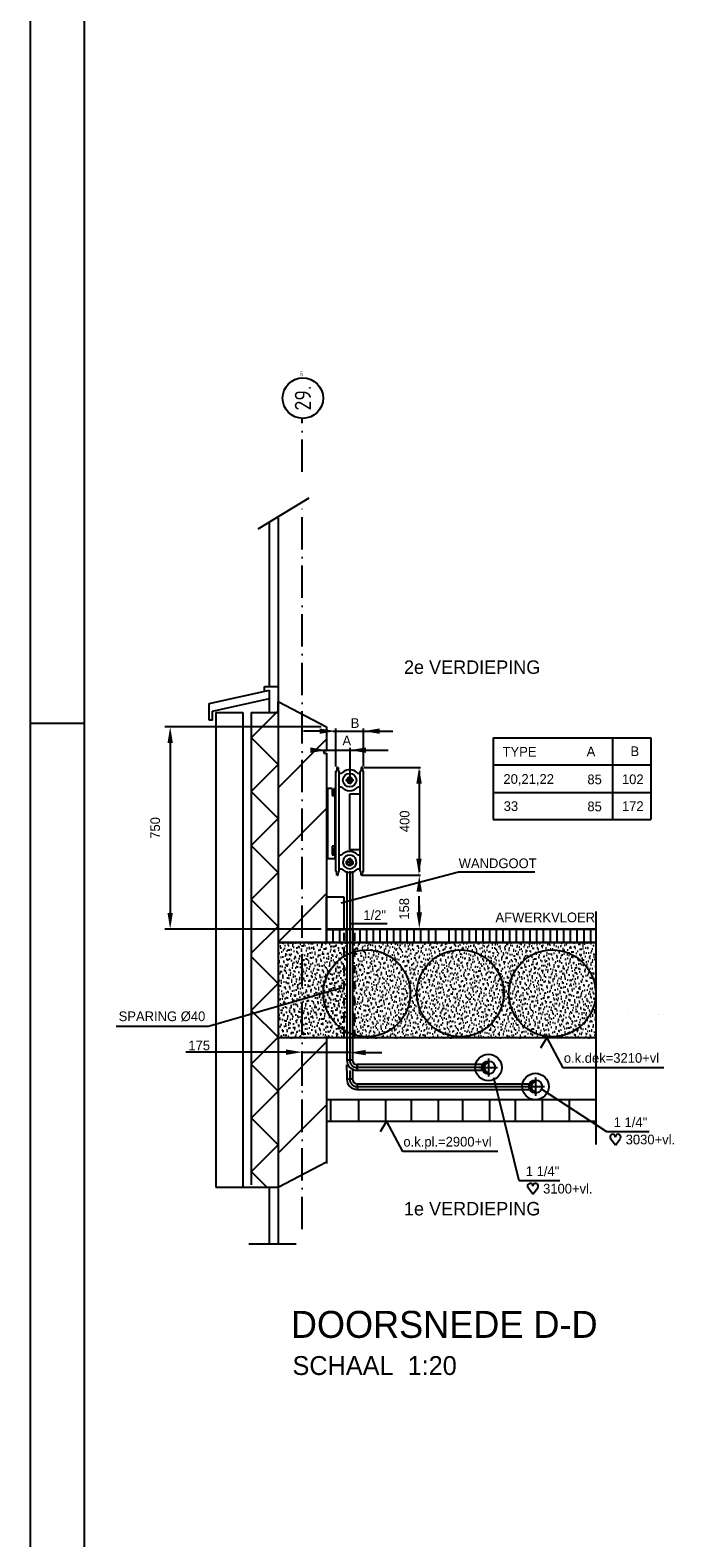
# Model space of a CAD drawing. Extents: x -1448 to 118900, y -195097 to 442500.
# Tile 2 of 103: x 0 to 11964, y 372992 to 400947. Entities that reach past the tile are written whole.
import ezdxf
from ezdxf.enums import TextEntityAlignment as Align

# ---------------------------------------------------------------- set-up
doc = ezdxf.new("R2010")
doc.units = 0
doc.header["$LTSCALE"] = 100
for name, pattern in [('2322107', [2000, 1000, 1000]), ('CENTER2', [11.25, 7.5, -1.25, 1.25, -1.25]), ('CENTER4', [5, 3.125, -0.625, 0.625, -0.625]), ('DASHDOT', [9, 6, -1.5, 0, -1.5]), ('DASHED', [3, 1.5, -1.5]), ('HIDDEN2', [4.7625, 3.175, -1.5875])]:
    doc.linetypes.add(name, pattern=pattern)
doc.layers.get('0').update_dxf_attribs({"linetype": 'CONTINUOUS'})
doc.layers.get('DEFPOINTS').update_dxf_attribs({"linetype": 'CONTINUOUS'})
for name, color, linetype in [('00KAD025', 2, 'CONTINUOUS'), ('00KAD070', 5, 'CONTINUOUS'), ('AL$7----_STRAMIEN', 1, 'DASHDOT'), ('ALN-----_BLOCKNAAM', 2, 'CONTINUOUS'), ('BL$2----', 7, 'CONTINUOUS'), ('BL$4----', 7, 'CONTINUOUS'), ('BOUW', 8, 'CONTINUOUS'), ('WL561---', 4, 'CONTINUOUS'), ('WL561---_AANVOER', 4, 'CONTINUOUS'), ('WL561---_HARTLIJN', 7, 'CONTINUOUS'), ('WL570---', 3, 'CONTINUOUS'), ('WL570---_HARTLIJN', 1, 'CONTINUOUS'), ('WL570---_RETOUR', 3, 'CONTINUOUS'), ('WM561---', 1, 'CONTINUOUS'), ('WM570---', 1, 'CONTINUOUS')]:
    doc.layers.add(name, color=color, linetype=linetype)
doc.styles.add('BURO-018', font='BUROFONT.shx', dxfattribs={"height": 180})
doc.styles.add('BURO-025', font='BUROFONT.shx', dxfattribs={"height": 250})
doc.styles.add('BURO-035', font='BUROFONT.shx', dxfattribs={"height": 350})
doc.styles.add('BURO-050', font='BUROFONT.shx', dxfattribs={"height": 500})
doc.styles.get("Standard").update_dxf_attribs({"font": 'ISOCP'})
doc.dimstyles.new('CEES', dxfattribs={"dimscale": 100, "dimtxt": 3, "dimasz": 3, "dimexe": 1, "dimexo": 1, "dimgap": 1.5, "dimtad": 0, "dimdec": 0, "dimzin": 0, "dimtxsty": 'BURO-018', "dimcen": -3, "dimdle": 1.25, "dimclrd": 1, "dimclre": 1, "dimclrt": 1, "dimazin": 3, "dimtfac": 0.75, "dimtdec": 0, "dimtofl": 0, "dimtmove": 0, "dimatfit": 3, "dimtvp": 1.5, "dimtolj": 1, "dimtzin": 0})
pattern_1 = [(17, (251026.364, -1170784.54), (30.944946, 95.793131), [0, -97.92, -55.44, 0, -80.64]), (48, (251026.364, -1170784.54), (-22.098695, 97.4061994), [0, -96.96, 0, -98.88, 0, -79.68]), (71, (251026.364, -1170784.54), (-57.4938922, 80.715686), [0, -96, 0, -57.6, -78.96])]

# ---------------------------------------------------------------- blocks, each defined once
blk = doc.blocks.new('A0-HOR')
at = {"layer": '00KAD025', "linetype": 'CONTINUOUS'}
for p, q in [((0, 841), (0, 0)), ((0, 297), (10, 297))]:
    blk.add_line(p, q, dxfattribs=at)
at = {"layer": '00KAD070', "linetype": 'CONTINUOUS'}
blk.add_line((10, 831), (10, 10), dxfattribs=at)
blk = doc.blocks.new('TR-L-15')
at = {"color": 0, "linetype": 'CONTINUOUS'}
for p, q in [((-0.5, 10.65), (0.5, 10.65)), ((-0.5, -10.65), (0.5, -10.65))]:
    blk.add_line(p, q, dxfattribs=at)
at = {"layer": 'WL561---_HARTLIJN', "linetype": 'CENTER2'}
blk.add_line((-0.5, 0), (0.5, 0), dxfattribs=at)
blk = doc.blocks.new('*D211')
at = {"color": 1, "linetype": 'BYBLOCK'}
for p, q in [((100923, 417386), (98024, 417386)), ((98124, 417086), (98124, 413936)), ((100923, 413636), (98024, 413636))]:
    blk.add_line(p, q, dxfattribs=at)
for points in [[(98074, 417086), (98174, 417086), (98124, 417386)], [(98074, 413936), (98174, 413936), (98124, 413636)]]:
    blk.add_solid(points, dxfattribs=at)
at = {"layer": 'DEFPOINTS', "color": 0, "linetype": 'BYBLOCK'}
for p in [(101023, 417386), (98124, 413636), (101023, 413636)]:
    blk.add_point(p, dxfattribs=at)
at = {"color": 1, "linetype": 'BYBLOCK', "insert": (97847, 415511), "char_height": 180, "attachment_point": 5, "rotation": 90, "style": 'BURO-018'}
blk.add_mtext('\\A1;750', dxfattribs=at)
blk = doc.blocks.new('TR-LIZ')
at = {"color": 0, "linetype": 'CONTINUOUS'}
blk.add_circle((0, 0), 0.5, dxfattribs=at)
for centre, radius, start, end in [((0, 0), 0.4, 90, 270), ((0.02, 0), 0.4, 92.4503, 267.5497), ((0.04, 0), 0.402, 95.0009, 264.9991), ((0.05, 0), 0.404, 97.6518, 262.3482), ((0.07, 0), 0.407, 100.4024, 259.5976), ((0.09, 0), 0.411, 103.2521, 256.7479)]:
    blk.add_arc(centre, radius, start, end, dxfattribs=at)
at = {"layer": 'WL570---_HARTLIJN', "linetype": 'CENTER4'}
for p, q in [((-0.7, 0), (0.7, 0)), ((0, 0.7), (0, -0.7))]:
    blk.add_line(p, q, dxfattribs=at)
blk = doc.blocks.new('TR-B3--1-155A1B')
at = {"color": 0, "linetype": 'CONTINUOUS'}
for p, q in [((-27.5, -10.65), (-27.5, 10.65)), ((-10.65, -27.5), (10.65, -27.5))]:
    blk.add_line(p, q, dxfattribs=at)
for radius in [38.15, 16.85]:
    blk.add_arc((-27.5, -27.5), radius, 0, 90, dxfattribs=at)
at = {"layer": 'WL561---_HARTLIJN', "linetype": 'CENTER4'}
blk.add_arc((-27.5, -27.5), 27.5, 0, 90, dxfattribs=at)
blk = doc.blocks.new('TR-LB1')
at = {"color": 0, "linetype": 'BYBLOCK'}
blk.add_line((0, 0.5), (0, -0.5), dxfattribs=at)
blk = doc.blocks.new('HART')
at = {"color": 1}
for q in [(-40, 52), (40, 52)]:
    blk.add_line((0, 0), q, dxfattribs=at)
for centre, start, end in [((-22, 66), 0, 217.1867), ((22, 66), 322.8133, 180)]:
    blk.add_arc(centre, 22.1, start, end, dxfattribs=at)
blk = doc.blocks.new('TR-LUZ')
at = {"color": 0, "linetype": 'HIDDEN2'}
for centre, radius, start, end in [((0, 0), 0.5, 90, 270), ((0, 0), 0.4, 90, 270), ((0.09, 0), 0.411, 103.2521, 256.7479), ((0, 0), 0.5, 270, 90)]:
    blk.add_arc(centre, radius, start, end, dxfattribs=at)
at = {"layer": 'WL570---_HARTLIJN', "linetype": 'CENTER4'}
for p, q in [((-0.7, 0), (0.7, 0)), ((0, 0.7), (0, -0.7))]:
    blk.add_line(p, q, dxfattribs=at)
blk = doc.blocks.new('1011')
at = {"layer": 'AL$7----_STRAMIEN', "color": 7, "linetype": 'CONTINUOUS'}
blk.add_circle((-750, 0), 750, dxfattribs=at)
at = {"layer": 'ALN-----_BLOCKNAAM', "linetype": 'CONTINUOUS'}
blk.add_text('1011', height=100, dxfattribs=at).set_placement((0, 0))

msp = doc.modelspace()

# ---------------------------------------------------------------- hatches: boundary and pattern name
at = {"layer": 'BOUW'}
h = msp.add_hatch(dxfattribs=at)
h.set_pattern_fill('GESTORT', color=256, scale=6, style=0, pattern_type=2)
h.set_pattern_definition(pattern_1)
h.paths.add_polyline_path([(5973.9, 382328.3, 0.5165145), (7044.5, 383088.3, 0.5165145), (5973.9, 383848.2)])
h.paths.add_polyline_path([(7044.5, 383088.3, -0.5165145), (5973.9, 382328.3), (5973.9, 382262.4), (10488.1, 382262.4), (10488.1, 384030), (5973.9, 384030), (5973.9, 383848.2, -0.5165145)])
h.paths.add_polyline_path([(8775.3, 383088.3, -1), (7165.3, 383088.3, -1)], flags=16)
h.paths.add_polyline_path([(10479.2, 383088.3, -1), (8869.2, 383088.3, -1)], flags=16)
h.paths.add_polyline_path([(10479.2, 383088.3, 1), (8869.2, 383088.3, 1)], flags=0)
h.paths.add_polyline_path([(8775.3, 383088.3, 1), (7165.3, 383088.3, 1)], flags=0)
at = {"layer": 'WL570---'}
h = msp.add_hatch(dxfattribs=at)
h.set_pattern_fill('GESTORT', color=8, scale=6, style=0, pattern_type=2)
h.set_pattern_definition(pattern_1)
h.paths.add_polyline_path([(4593.1, 382262.4), (5867.4, 382262.4), (5867.4, 382374.4, -0.2795122), (5434.5, 383088.3, -0.2795122), (5867.4, 383802.1), (5867.4, 384030), (4593.1, 384030)])
h = msp.add_hatch(dxfattribs=at)
h.set_pattern_fill('GESTORT', color=8, scale=6, style=0, pattern_type=2)
h.set_pattern_definition(pattern_1)
h.paths.add_polyline_path([(5867.4, 383802.1, 0.2795122), (5434.5, 383088.3, 0.2795122), (5867.4, 382374.4)])

# ---------------------------------------------------------------- linework, layer by layer
at = {"color": 1, "linetype": 'BYBLOCK'}
for p, q in [((5365.6, 387949.4), (5065.6, 387949.4)), ((5606, 387949.4), (6720.2, 387949.4)), ((5665.6, 387295.8), (5665.6, 387995.8)), ((6175.6, 387295.8), (6175.6, 387999.7)), ((5379.6, 387596.9), (6633.3, 387596.9)), ((5920.6, 387642.3), (5920.6, 387097)), ((6187.5, 387275.8), (7230.1, 387275.8)), ((7210.1, 387215.8), (7210.1, 385340)), ((6153.5, 385280), (7230.1, 385280)), ((5920.6, 384711.9), (5920.6, 384166.7)), ((7209.7, 384590.8), (7209.7, 384890.8)), ((7209.7, 384724.1), (7209.7, 384424.1)), ((6255.6, 384280), (6787.7, 384280)), ((4743.1, 381997.1), (2883.1, 381997.1)), ((5043.1, 381370.4), (5043.1, 381942.8)), ((6218.1, 381989.2), (6518.1, 381989.2))]:
    msp.add_line(p, q, dxfattribs=at)
at = {"color": 0, "linetype": 'HIDDEN2'}
msp.add_arc((5920.6, 385525.2), 53.2, 180, 360, dxfattribs=at)
at = {"color": 1, "linetype": 'BYBLOCK'}
for points in [[(5365.6, 387999.4), (5365.6, 387899.4), (5665.6, 387949.4)], [(6475.6, 387999.4), (6475.6, 387899.4), (6175.6, 387949.4)], [(5193.1, 387646.9), (5193.1, 387546.9), (5493.1, 387596.9)], [(6220.6, 387646.9), (6220.6, 387546.9), (5920.6, 387596.9)], [(7155.9, 386978.3), (7255.9, 386978.3), (7205.9, 387278.3)], [(7154.1, 385587.6), (7254.1, 385587.6), (7204.1, 385287.6)], [(7159.7, 384974.1), (7259.7, 384974.1), (7209.7, 385274.1)], [(7161.3, 384590.8), (7261.3, 384590.8), (7211.3, 384290.8)], [(4743.1, 382047.1), (4743.1, 381947.1), (5043.1, 381997.1)], [(6218.1, 382039.2), (6218.1, 381939.2), (5918.1, 381989.2)]]:
    msp.add_solid(points, dxfattribs=at)
at = {"layer": 'AL$7----_STRAMIEN', "color": 1}
for p, q in [((5043.1, 392757.7), (5043.1, 393757.5)), ((5043.1, 378716.9), (5043.1, 392191.5))]:
    msp.add_line(p, q, dxfattribs=at)
at = {"layer": 'AL$7----_STRAMIEN', "color": 2, "linetype": 'DASHED'}
for p, q in [((5818.1, 382262), (5818.1, 384279.6)), ((6018.1, 382262), (6018.1, 384279.6))]:
    msp.add_line(p, q, dxfattribs=at)
at = {"layer": 'BL$4----', "color": 8, "linetype": 'CONTINUOUS'}
for p, q in [((4225.4, 391698.9), (5170.2, 392272.8)), ((4430.9, 391831.2), (4430.9, 388794.3)), ((4593.1, 391899.3), (4593.1, 379507.1)), ((3317, 388460.6), (4432.7, 388708.4)), ((4342.7, 388689.6), (4342.7, 388779.6)), ((4342.7, 388779.6), (4585.6, 388779.6)), ((4432.7, 388554.8), (4432.7, 388708.4)), ((3317, 388150.1), (3317, 388460.6)), ((3380, 388320.9), (4432.7, 388554.8)), ((3380, 388150.1), (3380, 388320.9)), ((3443.1, 388295.1), (3443.1, 382705)), ((3443.1, 388295.1), (3943.1, 388294.3)), ((3943.1, 388294.3), (3943.1, 379507.1)), ((4593.1, 388323.5), (4093.1, 387823.5)), ((4093.1, 388294), (4093.1, 379538.5)), ((4093.1, 388294), (4593.1, 388293.2)), ((4432.7, 388294), (4432.7, 388554.8)), ((4593.1, 388293.2), (4593.1, 388498.2)), ((4593.1, 388498.2), (5493.1, 388030)), ((3380, 388150.1), (3317, 388150.1)), ((5493.1, 388030), (5493.1, 387588.2)), ((4093.1, 387830), (4593.1, 387330)), ((4593.1, 386901), (5493.1, 387801)), ((8577.4, 387824.5), (11499, 387824.5)), ((8577.4, 387824.5), (8577.4, 386314.3)), ((10789, 387824.5), (10789, 386314.3)), ((11499, 387824.5), (11499, 386314.3)), ((5443.1, 387588.2), (5493.1, 387588.2)), ((5443.1, 387588.2), (5443.1, 387538.2)), ((5443.1, 387538.2), (5493.1, 387538.2)), ((5493.1, 387538.2), (5493.1, 384044.2)), ((4593.1, 387330), (4093.1, 386830)), ((8577.4, 387324.5), (11499, 387324.5)), ((4093.1, 386830), (4593.1, 386330)), ((8577.4, 386814.3), (11499, 386814.3)), ((4593.1, 385615.5), (5493.1, 386515.5)), ((4593.1, 386330), (4093.1, 385830)), ((8577.4, 386314.3), (11499, 386314.3)), ((4093.1, 385830), (4593.1, 385330)), ((4593.1, 385330), (4093.1, 384830)), ((4593.1, 384037.8), (5493.1, 384937.8)), ((4093.1, 384830), (4593.1, 384330)), ((10488.1, 381537.6), (10488.1, 384605.7)), ((4593.1, 384330), (4093.1, 383830)), ((10488.1, 384280), (5493.1, 384280)), ((5493.1, 384030), (5493.1, 384280)), ((5493.1, 384280), (5493.1, 384030)), ((10488.1, 384030), (4593.1, 384030)), ((4093.1, 383773), (4593.1, 383273)), ((10488.1, 380286.1), (10488.1, 383630.3)), ((4593.1, 383273), (4093.1, 382773)), ((3443.1, 382705), (3443.1, 379495)), ((4093.1, 382773), (4593.1, 382273)), ((4593.1, 382273), (4093.1, 381773)), ((4593.1, 381288.7), (5493.1, 382188.7)), ((5493.1, 382300.1), (5493.1, 379933.2)), ((4093.1, 381773), (4593.1, 381273)), ((4593.1, 381273), (4093.1, 380773)), ((4593.1, 380122), (5493.1, 381022)), ((4093.1, 380779.5), (4593.1, 380279.5)), ((4593.1, 380279.5), (4093.1, 379779.5)), ((4593.1, 379495), (5493.1, 379963.2)), ((4093.1, 379786), (4384.1, 379495)), ((3443.1, 379495), (4593.1, 379495)), ((4430.9, 379467), (4430.9, 378446.4)), ((4593.1, 379472.2), (4593.1, 378446.4)), ((4049.8, 378446.4), (4930.4, 378446.4))]:
    msp.add_line(p, q, dxfattribs=at)
at = {"layer": 'BOUW'}
for p, q in [((5503.4, 384280), (10488.1, 384280)), ((4593.1, 384030), (10488.1, 384030)), ((10488.1, 382262.4), (4593.1, 382262.4)), ((10488.1, 381112.9), (5493.1, 381112.9)), ((5569.3, 380710.4), (5569.3, 381114.4)), ((6092.4, 380710.4), (6092.4, 381114.4)), ((6591.8, 380710.4), (6591.8, 381114.4)), ((7067.4, 380710.4), (7067.4, 381114.4)), ((7566.8, 380710.4), (7566.8, 381114.4)), ((8018.6, 380710.4), (8018.6, 381114.4)), ((8517.9, 380710.4), (8517.9, 381114.4)), ((8993.5, 380710.4), (8993.5, 381114.4)), ((9492.9, 380710.4), (9492.9, 381114.4)), ((9992.3, 380710.4), (9992.3, 381114.4)), ((10488.1, 380712.9), (5493.1, 380712.9))]:
    msp.add_line(p, q, dxfattribs=at)
for centre in [(6239.5, 383088.3), (7970.3, 383088.3), (9674.2, 383088.3)]:
    msp.add_circle(centre, 805, dxfattribs=at)
at = {"layer": 'DEFPOINTS', "color": 0, "linetype": 'BYBLOCK'}
for p in [(6167.5, 387275.8), (6175.6, 387195.8), (6133.5, 385280), (6155.6, 385280), (7204.1, 385037.6), (6155.6, 384280), (6687.7, 384280), (5043.1, 381842.8)]:
    msp.add_point(p, dxfattribs=at)
at = {"layer": 'WL561---', "color": 1}
for p, q in [((5761.6, 384768.5), (7934.8, 385339.9)), ((7934.8, 385339.9), (9349.5, 385339.9))]:
    msp.add_line(p, q, dxfattribs=at)
at = {"layer": 'WL561---', "color": 3}
for p, q in [((5818.1, 384870.3), (5492.7, 384870.3)), ((5493.1, 384273.7), (5493.1, 384870.3)), ((5818.1, 384273.7), (5818.1, 384870.3)), ((5493.1, 384273.7), (5818.1, 384273.7))]:
    msp.add_line(p, q, dxfattribs=at)
at = {"layer": 'WL561---'}
msp.add_line((5867.4, 381656.7), (5867.4, 381762.7), dxfattribs=at)
at = {"layer": 'WL561---_AANVOER', "color": 1, "linetype": '2322107'}
for p, q in [((3301.8, 382477.2), (5782.1, 383193.4)), ((1593.2, 382477.2), (3301.8, 382477.2)), ((5918.1, 381989.9), (5042.8, 381989.9)), ((9060.1, 379610.2), (8592.7, 381522.8)), ((10685, 380521.6), (9496, 381302))]:
    msp.add_line(p, q, dxfattribs=at)
at = {"layer": 'WL561---_AANVOER', "color": 8}
for centre in [(8493.1, 381712.4), (9363.8, 381359.6)]:
    msp.add_circle(centre, 245.8, dxfattribs=at)
at = {"layer": 'WL561---_AANVOER', "linetype": '2322107'}
msp.add_arc((5920.6, 385525.2), 53.2, 0, 180, dxfattribs=at)
at = {"layer": 'WL570---'}
for p, q in [((5665.6, 387195.8), (5665.6, 387180.4)), ((5665.6, 385360.4), (5665.6, 387180)), ((5685.6, 387275.8), (5685.6, 387224.1)), ((5685.6, 387275.8), (5705.6, 387275.8)), ((5695.6, 387275.8), (5685.6, 387275.8)), ((5705.6, 387275.8), (5705.6, 387224.1)), ((5725.6, 387116.3), (5725.6, 387195.8)), ((6115.6, 385360), (6115.6, 387195.8)), ((6145.6, 387275.8), (6135.6, 387275.8)), ((6135.6, 387275.8), (6155.6, 387275.8)), ((6135.6, 387275.8), (6135.6, 387224.1)), ((6155.6, 387275.8), (6155.6, 387224.1)), ((6175.6, 385360), (6175.6, 387195.8)), ((5725.6, 385360.4), (5725.6, 387121.4)), ((5770.4, 387164.5), (5726.3, 387164.5)), ((5726.3, 386913.9), (5771.4, 386913.9)), ((6069.9, 386913.9), (6115.8, 386913.9)), ((6115.8, 387164.5), (6070.9, 387164.5)), ((5598.9, 386886.3), (5507, 386886.3)), ((5507, 386886.3), (5507, 385587.8)), ((5598.9, 386886.3), (5598.9, 386753.8)), ((5598.9, 386753.8), (5625.8, 386753.8)), ((5665.6, 386877.9), (5625.6, 386877.9)), ((5625.6, 386777.9), (5625.6, 386877.9)), ((5665.6, 386777.9), (5625.6, 386777.9)), ((5625.8, 386753.8), (5625.8, 386777.9)), ((5645.6, 386777.9), (5645.6, 385818.5)), ((5922.4, 386789.7), (6115.6, 386789.7)), ((5922.4, 385749.9), (5922.4, 386789.7)), ((5645.6, 385818.5), (5598.9, 385818.5)), ((5598.9, 385818.5), (5598.9, 385653.8)), ((5665.6, 385777.9), (5625.6, 385777.9)), ((5625.6, 385777.9), (5625.6, 385677.9)), ((5507, 385587.8), (5645.6, 385587.8)), ((5598.9, 385653.8), (5625.7, 385653.8)), ((5665.6, 385677.9), (5625.6, 385677.9)), ((5625.7, 385653.8), (5625.7, 385677.9)), ((5645.6, 385677.9), (5645.6, 385587.8)), ((5770.4, 385649.8), (5726.3, 385649.8)), ((6115.6, 385749.9), (5922.4, 385749.9)), ((6115.8, 385649.8), (6070.9, 385649.8)), ((5685.6, 385280), (5685.6, 385331.7)), ((5705.6, 385280), (5685.6, 385280)), ((5695.6, 385280), (5705.6, 385280)), ((5705.6, 385280), (5705.6, 385331.7)), ((5726.3, 385399.3), (5771.4, 385399.3)), ((5867.9, 385411.8), (5920.8, 385396.2)), ((5920.8, 385396.2), (5973.6, 385411.9)), ((6069.9, 385399.3), (6115.8, 385399.3)), ((6135.6, 385280), (6135.6, 385331.7)), ((6155.6, 385280), (6135.6, 385280)), ((6145.6, 385280), (6155.6, 385280)), ((6155.6, 385280), (6155.6, 385331.7))]:
    msp.add_line(p, q, dxfattribs=at)
at = {"layer": 'WL570---', "color": 8, "linetype": 'CONTINUOUS'}
for p, q in [((5612.8, 384030), (5612.8, 384280)), ((5737.8, 384030), (5737.8, 384280)), ((5862.8, 384030), (5862.8, 384280)), ((5987.8, 384030), (5987.8, 384280)), ((6112.8, 384030), (6112.8, 384280)), ((6237.8, 384030), (6237.8, 384280)), ((6362.8, 384030), (6362.8, 384280)), ((6487.8, 384030), (6487.8, 384280)), ((6612.8, 384030), (6612.8, 384280)), ((6737.8, 384030), (6737.8, 384280)), ((6862.8, 384030), (6862.8, 384280)), ((6987.8, 384030), (6987.8, 384280)), ((7112.8, 384030), (7112.8, 384280)), ((7237.8, 384030), (7237.8, 384280)), ((7389.2, 384030), (7389.2, 384280)), ((7514.2, 384030), (7514.2, 384280)), ((7764.2, 384030), (7764.2, 384280)), ((7889.2, 384030), (7889.2, 384280)), ((8014.2, 384030), (8014.2, 384280)), ((8139.2, 384030), (8139.2, 384280)), ((8264.2, 384030), (8264.2, 384280)), ((8392.2, 384030), (8392.2, 384280)), ((8517.2, 384030), (8517.2, 384280)), ((8642.2, 384030), (8642.2, 384280)), ((8767.2, 384030), (8767.2, 384280)), ((8889.2, 384030), (8889.2, 384280)), ((9014.2, 384030), (9014.2, 384280)), ((9139.2, 384030), (9139.2, 384280)), ((9264.2, 384030), (9264.2, 384280)), ((9389.2, 384030), (9389.2, 384280)), ((9514.2, 384030), (9514.2, 384280)), ((9639.2, 384030), (9639.2, 384280)), ((9764.2, 384030), (9764.2, 384280)), ((9889.2, 384030), (9889.2, 384280)), ((10014.2, 384030), (10014.2, 384280)), ((10139.2, 384030), (10139.2, 384280)), ((10264.2, 384030), (10264.2, 384280)), ((10389.2, 384030), (10389.2, 384280)), ((4210.6, 382718.1), (4210.6, 382718.1)), ((4230, 382700.9), (4230, 382700.9)), ((11092.1, 382733), (11092.1, 382733)), ((11644.9, 382697.6), (11644.9, 382697.6)), ((11734.2, 382697.8), (11734.2, 382697.8))]:
    msp.add_line(p, q, dxfattribs=at)
at = {"layer": 'WL570---', "const_width": 23.8}
for points in [[(5907.5, 387039.8, 1), (5933.8, 387039.8, 1)], [(5907.5, 385525.2, 1), (5933.8, 385525.2, 1)]]:
    msp.add_lwpolyline(points, format="xyb", close=True, dxfattribs=at)
at = {"layer": 'WL570---'}
msp.add_circle((5920.6, 387039.8), 125, dxfattribs=at)
for centre, radius, start, end in [((5695.6, 387195.8), 30, 109.47122, 180), ((5695.6, 387195.8), 30, 0, 70.52878), ((5920.6, 387039.8), 195.2, 106.60832, 140.31947), ((5920.6, 387039.8), 195.2, 75.32931, 106.60832), ((5920.6, 387039.8), 195.2, 39.68053, 75.32931), ((6145.6, 387195.8), 30, 109.47122, 180), ((6145.6, 387195.8), 30, 0, 70.52878), ((5920.6, 387039.8), 195.2, 220.15037, 319.84963), ((5920.6, 385525.2), 195.2, 39.68053, 140.31947), ((5920.6, 385525.2), 125, 295.08565, 245.04885), ((5920.6, 385525.2), 67.2, 180, 0), ((5695.6, 385360), 30, 180, 250.52878), ((5695.6, 385360), 30, 289.47122, 0), ((5920.6, 385525.2), 195.2, 220.15037, 319.84963), ((6145.6, 385360), 30, 180, 250.52878), ((6145.6, 385360), 30, 289.47122, 0)]:
    msp.add_arc(centre, radius, start, end, dxfattribs=at)
for p in [(5665.6, 387195.8), (5920.6, 387039.8)]:
    msp.add_point(p, dxfattribs=at)
at = {"layer": 'WL570---_HARTLIJN', "linetype": 'CENTER4'}
for p, q in [((5846.1, 385525.2), (5995.2, 385525.2)), ((5920.6, 385599.7), (5920.6, 385450.6))]:
    msp.add_line(p, q, dxfattribs=at)
at = {"layer": 'WM561---'}
for p, q in [((11741.9, 381709.2), (9872.6, 381709.2)), ((8667.1, 380156.7), (6900.2, 380156.7))]:
    msp.add_line(p, q, dxfattribs=at)
at = {"layer": 'WM570---'}
for p, q in [((5915.9, 384384.2), (6613, 384384.2)), ((9463.1, 382077.9), (9575.1, 382262.4)), ((9575.1, 382262.4), (9872.6, 381709.2)), ((6490.6, 380525.3), (6602.7, 380709.8)), ((6602.7, 380709.8), (6900.2, 380156.7)), ((11472.6, 380521.6), (10685, 380521.6)), ((9815.8, 379610.2), (9060.1, 379610.2))]:
    msp.add_line(p, q, dxfattribs=at)

# ---------------------------------------------------------------- block references
at = {"layer": 'AL$7----_STRAMIEN'}
ref = msp.add_blockref('1011', (5053.4, 394498.9), dxfattribs=dict(at, xscale=0.5, yscale=0.5, zscale=0.5, rotation=90))
ref.add_attrib('STR-NAAM', '29.', dxfattribs={"color": 3, "linetype": 'CONTINUOUS', "height": 300, "rotation": 90}).set_placement((5053.4, 394123.9), align=Align.MIDDLE)
at = {"layer": 'BL$2----', "xscale": 100, "yscale": 100, "zscale": 100}
msp.add_blockref('A0-HOR', (0, 358400.2), dxfattribs=at)
at = {"layer": 'WL561---_AANVOER', "color": 1, "linetype": '2322107', "xscale": 106.5, "yscale": 106.5, "zscale": 106.5}
msp.add_blockref('TR-LUZ', (5920.6, 387039.8), dxfattribs=at)
at = {"layer": 'WL561---_AANVOER', "linetype": '2322107'}
for name, p, xscale, yscale, zscale, rotation in [('TR-L-15', (5920.6, 383602.9), 3506.085316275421, 5, 5, 270), ('TR-B3--1-155A1B', (5920.6, 381712.4), 5, 5, 5, 180), ('TR-L-15', (5920.6, 381576.7), 160.0752914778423, 5, 5, 270), ('TR-L-15', (7218.3, 381712.4), 2318.275100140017, 5, 5, 180), ('TR-LB1', (6059.2, 381712.4), 106.5, 106.5, 106.5, 180), ('TR-B3--1-155A1B', (5920.6, 381359.2), 5, 5, 5, 180)]:
    msp.add_blockref(name, p, dxfattribs=dict(at, xscale=xscale, yscale=yscale, zscale=zscale, rotation=rotation))
for name, p, xscale, yscale, zscale in [('TR-LIZ', (8493.1, 381712.4), 241.5000000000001, 241.5000000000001, 241.5000000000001), ('TR-L-15', (7661.9, 381359.6), 3204.26623123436, 5, 5), ('TR-LIZ', (9363.8, 381359.6), 241.5000000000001, 241.5000000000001, 241.5000000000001)]:
    msp.add_blockref(name, p, dxfattribs=dict(at, xscale=xscale, yscale=yscale, zscale=zscale))
at = {"layer": 'WM570---', "xscale": 2.25, "yscale": 2.25, "zscale": 2.25}
for p in [(10845.6, 380275.7), (9315.3, 379364.3)]:
    msp.add_blockref('HART', p, dxfattribs=at)

# ---------------------------------------------------------------- texts
at = {"color": 1, "linetype": 'BYBLOCK', "char_height": 180, "attachment_point": 5, "rotation": 90, "style": 'BURO-018'}
for s, insert in [('\\A1;400', (6939.9, 386277.9)), ('158', (6932.4, 384655))]:
    msp.add_mtext(s, dxfattribs=dict(at, insert=insert))
at = {"color": 1, "linetype": 'BYBLOCK', "insert": (3132.5, 382120.1), "char_height": 180, "attachment_point": 5, "style": 'BURO-018'}
msp.add_mtext('\\A1;175', dxfattribs=at)
at = {"layer": 'BL$4----', "color": 1, "style": 'BURO-018'}
for s, p in [('B', (5939.6, 388009.6)), ('A', (5786.4, 387684.9)), ('TYPE', (8754.1, 387477.9)), ('A', (10312.1, 387481.9)), ('B', (11124.5, 387486.6)), ('20,21,22', (8769.6, 386972.1)), ('85', (10325.6, 386964.8)), ('102', (10965.6, 386967.1)), ('33', (8774.8, 386468.9)), ('85', (10325.6, 386463.1)), ('172', (10965.6, 386469.5))]:
    msp.add_text(s, height=180, dxfattribs=at).set_placement(p)
at = {"layer": 'WL561---', "color": 1, "style": 'BURO-018'}
msp.add_text('WANDGOOT', height=180, dxfattribs=at).set_placement((7941.1, 385409.2))
at = {"layer": 'WL561---_AANVOER', "color": 2, "linetype": '2322107', "style": 'BURO-025'}
for s, p in [('2e VERDIEPING', (6926.6, 389011.1)), ('1e VERDIEPING', (6926.6, 378970.4))]:
    msp.add_text(s, height=250, dxfattribs=at).set_placement(p)
at = {"layer": 'WL561---_AANVOER', "color": 1, "linetype": '2322107', "style": 'BURO-018'}
msp.add_text('SPARING %%C40', height=180, dxfattribs=at).set_placement((1639.7, 382572.7))
at = {"layer": 'WL570---', "color": 1, "linetype": 'CONTINUOUS', "style": 'BURO-018'}
msp.add_text('AFWERKVLOER', height=180, dxfattribs=at).set_placement((8622.5, 384406.2))
at = {"layer": 'WL570---_RETOUR', "color": 4, "style": 'BURO-050'}
msp.add_text('DOORSNEDE D-D', height=500, dxfattribs=at).set_placement((4831.2, 376700.2))
at = {"layer": 'WL570---_RETOUR', "color": 3, "style": 'BURO-035'}
msp.add_text('SCHAAL  1:20', height=350, dxfattribs=at).set_placement((4861.2, 376012))
at = {"layer": 'WM561---', "color": 1, "style": 'BURO-018'}
for s, p in [('o.k.dek=3210+vl', (9888.9, 381800.3)), ('o.k.pl.=2900+vl', (6916.4, 380247.7))]:
    msp.add_text(s, height=180, dxfattribs=at).set_placement(p)
at = {"layer": 'WM570---', "color": 1, "style": 'BURO-018'}
for s, p in [('1/2"', (6175.2, 384448)), ('1 1/4"', (10813.7, 380609.3)), ('3030+vl.', (11035, 380287.9)), ('1 1/4"', (9183.8, 379699.3)), ('3100+vl.', (9504.7, 379376.5))]:
    msp.add_text(s, height=180, dxfattribs=at).set_placement(p)

# ---------------------------------------------------------------- dimensions: what is measured, and where the dimension line sits
at = {"layer": 'WL561---'}
dim = msp.add_linear_dim(base=(2594.6, 384280), p1=(5493.1, 388030), p2=(5493.1, 384280), angle=90, text='750', dimstyle='CEES', dxfattribs=at)
dim.commit()
dim.dimension.update_dxf_attribs({"geometry": '*D211', "text_midpoint": (2317.3, 386155), "insert": (-95529.6, -29356.2)})

doc.saveas('drawing.dxf')
